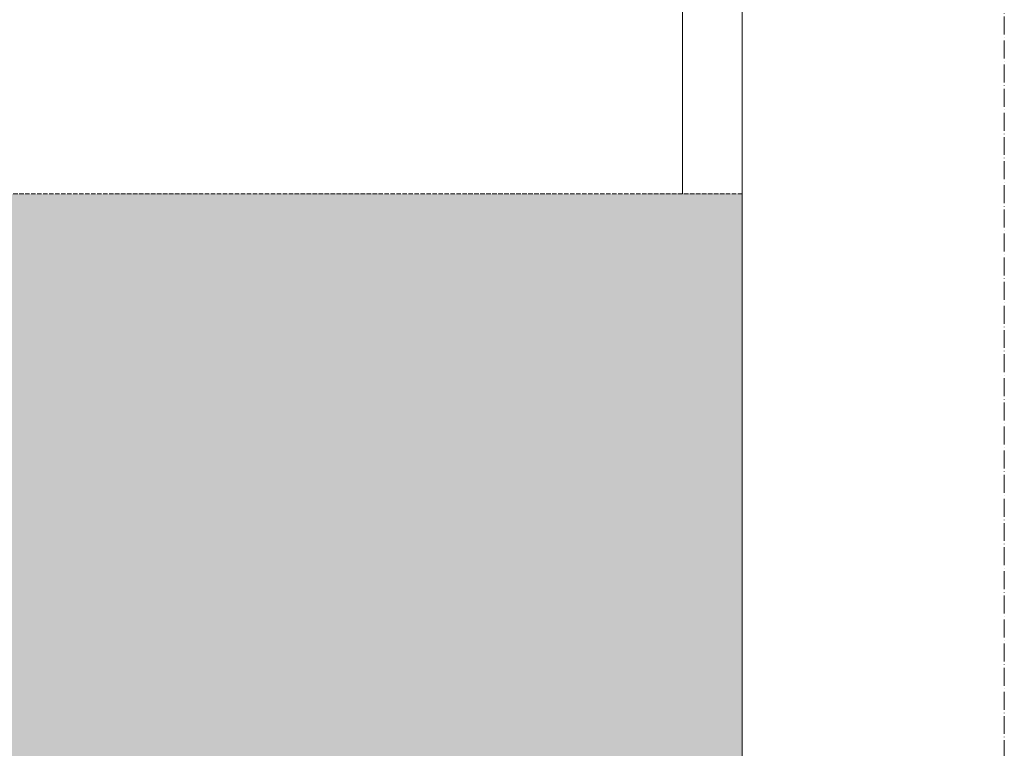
# Model space of a CAD drawing. Header units: millimetres. Extents: x -5998 to 63709, y -2391 to 8822.
# Tile 248 of 256: x 51010 to 51668, y 2210 to 2696. Entities that reach past the tile are written whole.
import ezdxf

# ---------------------------------------------------------------- set-up
doc = ezdxf.new("R2010")
doc.units = ezdxf.units.MM
doc.linetypes.add('_Tracejado médio', pattern=[4, 3, -1])
doc.linetypes.add('_Traço - ponto', pattern=[16, 12, -2, 0, -2])
for name, color, linetype, lineweight in [('A-GLAZ', 151, 'Continuous', 18), ('A-WALL', 113, 'Continuous', 25), ('S-GRID', 1, 'Continuous', 9)]:
    doc.layers.add(name, color=color, linetype=linetype, lineweight=lineweight)

# ---------------------------------------------------------------- blocks, each defined once
blk = doc.blocks.new('Window_CV - Window_CV - 1 divisão-4329170-ELEVAÇÃO 4 - MANTER _ DEMOLIR')
at = {"layer": 'A-GLAZ'}
for p, q in [((11913.49, 3435), (11913.49, 3630)), ((11953.49, 3630), (11913.49, 3630)), ((11913.49, 2579.96), (11913.49, 2748.66))]:
    blk.add_line(p, q, dxfattribs=at)

msp = doc.modelspace()

# ---------------------------------------------------------------- hatches: boundary and pattern name
at = {"layer": 'A-WALL'}
msp.add_hatch(color=254, dxfattribs=at).paths.add_polyline_path([(49037.98, 40), (49157.98, 40), (49157.98, 2120), (50057.98, 2120), (50057.98, 40), (51407.98, 40), (51407.98, 1030), (51457.98, 1030), (51457.98, 1280), (51492.98, 1280), (51492.98, 2579.96), (49037.98, 2579.96), (49037.98, 1019.11)], flags=0)

# ---------------------------------------------------------------- linework, layer by layer
at = {"layer": 'A-WALL', "lineweight": 18}
msp.add_line((51492.98, 1280), (51492.98, 5173.8), dxfattribs=at)
at = {"layer": 'A-WALL', "color": 30, "linetype": '_Tracejado médio', "lineweight": 18}
for p, q in [((51492.98, 2579.96), (49037.98, 2579.96)), ((51492.98, 1280), (51492.98, 2579.96))]:
    msp.add_line(p, q, dxfattribs=at)
at = {"layer": 'S-GRID', "linetype": '_Traço - ponto'}
msp.add_line((51667.98, -2385.06), (51667.98, 8321.87), dxfattribs=at)

# ---------------------------------------------------------------- block references
at = {"layer": 'A-GLAZ'}
msp.add_blockref('Window_CV - Window_CV - 1 divisão-4329170-ELEVAÇÃO 4 - MANTER _ DEMOLIR', (39539.48, 0), dxfattribs=at)

doc.saveas('drawing.dxf')
